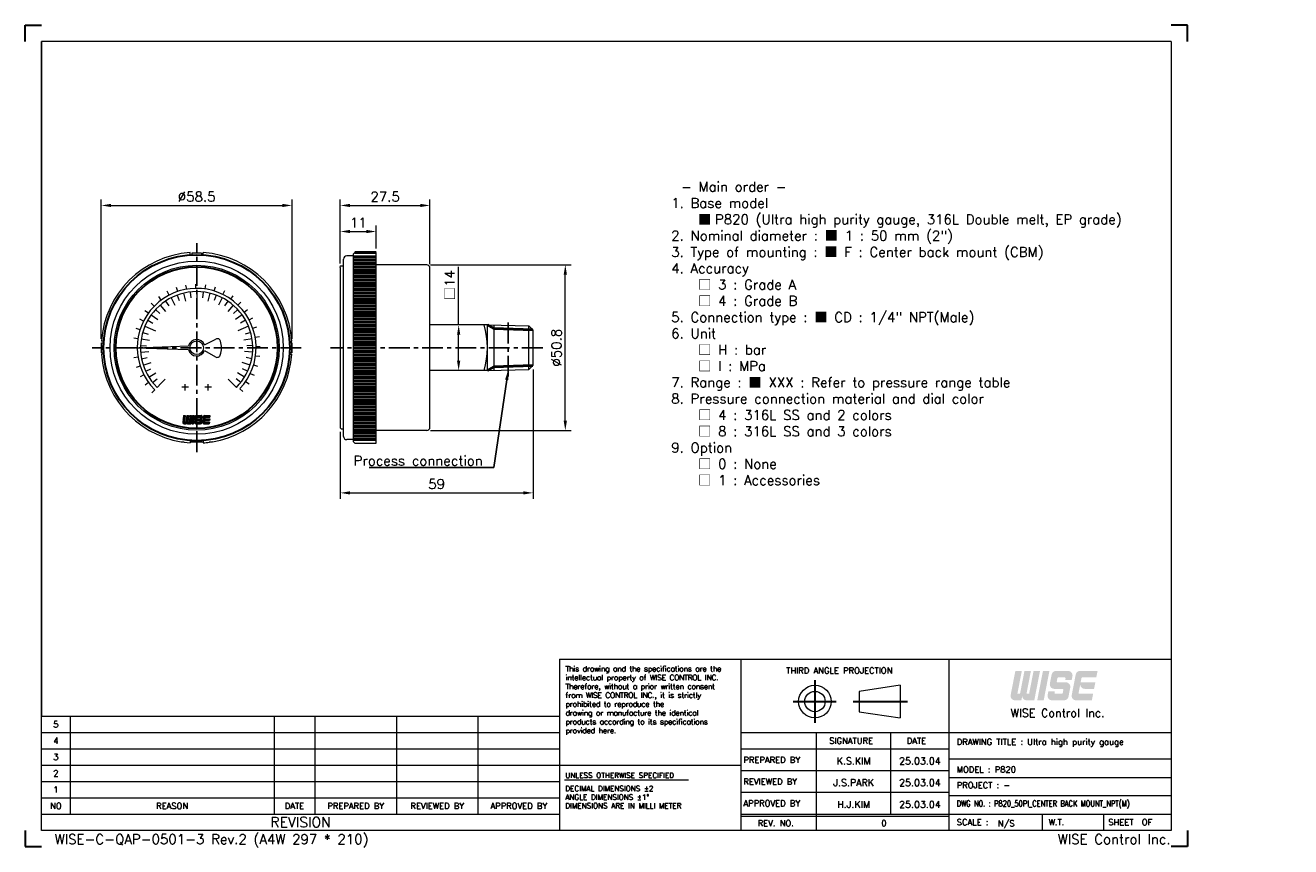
# Model space of a CAD drawing. Extents: x 426 to 814, y -13 to 239.
import ezdxf
from ezdxf import colors
from ezdxf.entities.mleader import LeaderData, LeaderLine
from ezdxf.enums import TextEntityAlignment as Align
from ezdxf.math import Vec2, Vec3

# ---------------------------------------------------------------- set-up
doc = ezdxf.new("R2010")
doc.units = 0
doc.header["$LTSCALE"] = 17
doc.header["$MEASUREMENT"] = 0
doc.header["$PDMODE"] = 1
doc.linetypes.add('CENTER', pattern=[2, 1.25, -0.25, 0.25, -0.25])
doc.linetypes.add('DASHEDX2', pattern=[1.5, 1, -0.5])
doc.layers.get('0').update_dxf_attribs({"linetype": 'DASHEDX2', "lineweight": 18})
doc.layers.get('DEFPOINTS').update_dxf_attribs({"linetype": 'CONTINUOUS', "lineweight": 18})
for name, color, linetype, lineweight in [('4', 4, 'CONTINUOUS', 30), ('DIM', 7, 'CONTINUOUS', 18), ('SS100', 7, 'CONTINUOUS', 18)]:
    doc.layers.add(name, color=color, linetype=linetype, lineweight=lineweight)
doc.styles.add('ROMANC', font='romans.shx', dxfattribs={"bigfont": 'whgtxt.shx'})
doc.styles.add('ROMANS', font='ROMANS.shx', dxfattribs={"bigfont": 'whgtxt.shx'})
doc.dimstyles.new('1.2', dxfattribs={"dimscale": 1.2, "dimtxt": 2.5, "dimasz": 2.5, "dimexe": 1.5, "dimexo": 1, "dimgap": 1, "dimtad": 1, "dimdsep": 46, "dimtxsty": 'ROMANS', "dimcen": 2.5, "dimclrd": 7, "dimclre": 7, "dimclrt": 3, "dimadec": 1, "dimazin": 2, "dimtfac": 1, "dimtmove": 0, "dimatfit": 3, "dimfxl": 1, "dimlwd": 18, "dimlwe": 18, "dimarcsym": 0})

# ---------------------------------------------------------------- blocks, each defined once
blk = doc.blocks.new('*D6')
at = {"layer": '4', "color": 7, "lineweight": 18, "transparency": 16777216}
for p, q in [((522.68, 166.17), (522.68, 177.8)), ((525.68, 176), (530.68, 176)), ((533.68, 170.74), (533.68, 177.8))]:
    blk.add_line(p, q, dxfattribs=at)
at = {"layer": '4', "color": 7, "lineweight": -3, "transparency": 16777216}
for points in [[(525.68, 176.5), (525.68, 175.5), (522.68, 176)], [(530.68, 176.5), (530.68, 175.5), (533.68, 176)]]:
    blk.add_solid(points, dxfattribs=at)
at = {"layer": 'DEFPOINTS', "color": 0, "lineweight": -3, "transparency": 16777216}
for p in [(533.68, 176), (533.68, 169.54), (522.68, 164.97)]:
    blk.add_point(p, dxfattribs=at)
at = {"layer": '4', "color": 3, "lineweight": -3, "transparency": 16777216, "insert": (528.18, 178.7), "char_height": 3, "attachment_point": 5, "style": 'ROMANS'}
blk.add_mtext('11', dxfattribs=at)
blk = doc.blocks.new('*D7')
at = {"layer": '4', "color": 7, "lineweight": 18, "transparency": 16777216}
for p, q in [((522.68, 166.17), (522.68, 185.8)), ((525.68, 184), (547.18, 184)), ((550.18, 165.95), (550.18, 185.8))]:
    blk.add_line(p, q, dxfattribs=at)
at = {"layer": '4', "color": 7, "lineweight": -3, "transparency": 16777216}
for points in [[(525.68, 184.5), (525.68, 183.5), (522.68, 184)], [(547.18, 184.5), (547.18, 183.5), (550.18, 184)]]:
    blk.add_solid(points, dxfattribs=at)
at = {"layer": 'DEFPOINTS', "color": 0, "lineweight": -3, "transparency": 16777216}
for p in [(550.18, 184), (522.68, 164.97), (550.18, 164.75)]:
    blk.add_point(p, dxfattribs=at)
at = {"layer": '4', "color": 3, "lineweight": -3, "transparency": 16777216, "insert": (536.43, 186.7), "char_height": 3, "attachment_point": 5, "style": 'ROMANS'}
blk.add_mtext('27.5', dxfattribs=at)
blk = doc.blocks.new('*D8')
at = {"layer": '4', "color": 7, "lineweight": 18, "transparency": 16777216}
for p, q in [((449.39, 143.06), (449.39, 185.8)), ((452.39, 184), (504.89, 184)), ((507.89, 143.06), (507.89, 185.8))]:
    blk.add_line(p, q, dxfattribs=at)
at = {"layer": '4', "color": 7, "lineweight": -3, "transparency": 16777216}
for points in [[(452.39, 184.5), (452.39, 183.5), (449.39, 184)], [(504.89, 184.5), (504.89, 183.5), (507.89, 184)]]:
    blk.add_solid(points, dxfattribs=at)
at = {"layer": 'DEFPOINTS', "color": 0, "lineweight": -3, "transparency": 16777216}
for p in [(507.89, 184), (449.39, 141.86), (507.89, 141.86)]:
    blk.add_point(p, dxfattribs=at)
at = {"layer": '4', "color": 3, "lineweight": -3, "transparency": 16777216, "insert": (478.64, 186.7), "char_height": 3, "attachment_point": 5, "style": 'ROMANS'}
blk.add_mtext('%%C58.5', dxfattribs=at)
blk = doc.blocks.new('*D9')
at = {"layer": '4', "color": 7, "lineweight": 18, "transparency": 16777216}
for p, q in [((581.78, 133.67), (581.78, 94.01)), ((522.68, 114.52), (522.68, 94.01)), ((525.68, 95.81), (578.78, 95.81))]:
    blk.add_line(p, q, dxfattribs=at)
at = {"layer": '4', "color": 7, "lineweight": -3, "transparency": 16777216}
for points in [[(525.68, 96.31), (525.68, 95.31), (522.68, 95.81)], [(578.78, 96.31), (578.78, 95.31), (581.78, 95.81)]]:
    blk.add_solid(points, dxfattribs=at)
at = {"layer": 'DEFPOINTS', "color": 0, "lineweight": -3, "transparency": 16777216}
for p in [(581.78, 134.87), (522.68, 115.72), (581.78, 95.81)]:
    blk.add_point(p, dxfattribs=at)
at = {"layer": '4', "color": 3, "lineweight": -3, "transparency": 16777216, "insert": (552.23, 98.51), "char_height": 3, "attachment_point": 5, "style": 'ROMANS'}
blk.add_mtext('{\\Fromans,ghs|c129;59}', dxfattribs=at)
blk = doc.blocks.new('*D10')
at = {"layer": '4', "color": 7, "lineweight": 18, "transparency": 16777216}
for p, q in [((558.98, 147.35), (558.98, 165.16)), ((557.78, 147.35), (557.18, 147.35)), ((558.98, 136.35), (558.98, 144.35)), ((561.73, 133.35), (557.18, 133.35))]:
    blk.add_line(p, q, dxfattribs=at)
at = {"layer": '4', "color": 7, "lineweight": -3, "transparency": 16777216}
for points in [[(558.48, 144.35), (559.48, 144.35), (558.98, 147.35)], [(558.48, 136.35), (559.48, 136.35), (558.98, 133.35)]]:
    blk.add_solid(points, dxfattribs=at)
at = {"layer": 'DEFPOINTS', "color": 0, "lineweight": -3, "transparency": 16777216}
for p in [(558.98, 147.35), (558.98, 147.35), (562.93, 133.35)]:
    blk.add_point(p, dxfattribs=at)
at = {"layer": '4', "color": 3, "lineweight": -3, "transparency": 16777216, "insert": (556.28, 159.55), "char_height": 3, "attachment_point": 5, "rotation": 90, "style": 'ROMANS'}
blk.add_mtext('{\\fGulim|b0|i0|c129|p50;□\\Fromans,ghs|c129;14}', dxfattribs=at)
blk = doc.blocks.new('11')
at = {"color": 0}
for p, q in [((98.23, 252.35), (97.82, 253.57)), ((100.95, 253.03), (100.74, 254.3)), ((103.75, 253.29), (103.74, 254.57)), ((106.55, 253.1), (106.74, 254.38)), ((109.3, 252.49), (109.68, 253.71)), ((93.26, 249.75), (92.5, 250.79)), ((95.64, 251.25), (95.05, 252.39)), ((111.91, 251.45), (112.47, 252.6)), ((114.32, 250.02), (115.06, 251.07)), ((89.33, 245.76), (88.29, 246.51)), ((91.14, 247.91), (90.23, 248.81)), ((116.49, 248.23), (117.38, 249.15)), ((118.35, 246.12), (119.38, 246.9)), ((87.88, 243.35), (86.73, 243.93)), ((119.86, 243.75), (121, 244.36)), ((120.99, 241.18), (122.2, 241.6)), ((86.18, 238.02), (84.91, 238.21)), ((86.82, 240.75), (85.6, 241.14)), ((121.69, 238.46), (122.96, 238.69)), ((85.98, 235.21), (84.69, 235.21)), ((121.97, 235.66), (123.26, 235.69)), ((86.21, 232.41), (84.94, 232.21)), ((121.22, 230.11), (122.45, 229.74)), ((121.81, 232.86), (123.08, 232.69)), ((86.87, 229.68), (85.65, 229.28)), ((87.95, 227.09), (86.81, 226.51)), ((120.2, 227.49), (121.36, 226.94)), ((89.42, 224.7), (88.38, 223.94)), ((91.25, 222.56), (90.34, 221.65)), ((117.02, 222.88), (117.95, 222)), ((118.79, 225.06), (119.85, 224.33))]:
    blk.add_line(p, q, dxfattribs=at)
blk.add_arc((103.98, 235.29), 18, 316.4299, 225, dxfattribs=at)
blk = doc.blocks.new('*D11')
at = {"layer": '4', "color": 7, "lineweight": 18, "transparency": 16777216}
for p, q in [((550.38, 165.75), (593.48, 165.75)), ((591.68, 117.95), (591.68, 162.75)), ((550.38, 114.95), (593.48, 114.95))]:
    blk.add_line(p, q, dxfattribs=at)
at = {"layer": '4', "color": 7, "lineweight": -3, "transparency": 16777216}
for points in [[(591.18, 162.75), (592.18, 162.75), (591.68, 165.75)], [(591.18, 117.95), (592.18, 117.95), (591.68, 114.95)]]:
    blk.add_solid(points, dxfattribs=at)
at = {"layer": 'DEFPOINTS', "color": 0, "lineweight": -3, "transparency": 16777216}
for p in [(549.18, 165.75), (591.68, 165.75), (549.18, 114.95)]:
    blk.add_point(p, dxfattribs=at)
at = {"layer": '4', "color": 3, "lineweight": -3, "transparency": 16777216, "insert": (588.98, 140.35), "char_height": 3, "attachment_point": 5, "rotation": 90, "style": 'ROMANS'}
blk.add_mtext('%%C{\\Fromans,ghs|c129;50.8}', dxfattribs=at)

msp = doc.modelspace()

# ---------------------------------------------------------------- hatches: boundary and pattern name
at = {"layer": '4', "linetype": 'CENTER'}
for points in [[(731.802, 33.528, 0.4142136), (733.153, 32.178), (735.501, 32.178), (737.251, 41.182), (735.271, 41.182), (733.923, 34.249), (733.113, 34.249), (734.46, 41.182), (732.479, 41.182), (731.132, 34.249), (730.321, 34.249), (731.669, 41.182), (729.688, 41.182), (728.251, 33.786, 0.4716306), (729.576, 32.178), (731.54, 32.178)], [(740.133, 41.182), (738.152, 41.182), (736.402, 32.178), (738.382, 32.178)], [(745.978, 33.271), (746.521, 36.062, 0.4716306), (745.195, 37.67), (742.659, 37.67, -0.4716306), (742.394, 37.992), (742.586, 38.982, -0.3590367), (742.851, 39.201), (744.822, 39.201, -0.4716306), (745.087, 38.879), (744.992, 38.39), (746.973, 38.39), (747.203, 39.573, 0.4716306), (745.877, 41.182), (742.146, 41.182, 0.3590367), (740.821, 40.089), (740.278, 37.298, 0.4716306), (741.604, 35.689), (744.14, 35.689, -0.4716306), (744.405, 35.368), (744.212, 34.377, -0.3590367), (743.947, 34.159), (741.976, 34.159, -0.4716306), (741.711, 34.48), (741.806, 34.969), (739.825, 34.969), (739.595, 33.786, 0.4716306), (740.921, 32.178), (744.652, 32.178, 0.3590367)], [(753.534, 34.159), (749.359, 34.159, -0.4716306), (749.094, 34.48), (749.329, 35.689), (749.592, 37.04, 0.4142136), (750.942, 35.689), (753.831, 35.689), (754.216, 37.67), (749.714, 37.67), (749.969, 38.982, -0.3590367), (750.235, 39.201), (754.514, 39.201), (754.899, 41.182), (749.529, 41.182, 0.3590367), (748.204, 40.089), (746.979, 33.786, 0.4716306), (748.304, 32.178), (753.149, 32.178)]]:
    msp.add_hatch(color=1, dxfattribs=at).paths.add_polyline_path(points)

# ---------------------------------------------------------------- linework, layer by layer
at = {"color": 4, "linetype": 'Continuous'}
for p, q in [((777.491, 234.267), (431.095, 234.267)), ((777.491, 234.267), (777.491, -7.729)), ((589.912, 44.794), (645.56, 44.794)), ((589.912, 44.794), (589.912, -7.729)), ((645.56, 44.794), (777.491, 44.794)), ((694.319, 36.799), (681.814, 34.923)), ((681.814, 34.923), (681.814, 28.671)), ((694.319, 36.799), (694.319, 26.795)), ((431.095, -7.729), (431.095, 27.286)), ((431.095, 27.286), (589.912, 27.286)), ((681.814, 28.671), (694.319, 26.795)), ((777.491, -7.729), (431.095, -7.729))]:
    msp.add_line(p, q, dxfattribs=at)
at = {"color": 4, "linetype": 'ByBlock'}
for p, q in [((567.775, 147.345), (550.175, 147.345)), ((567.775, 133.345), (550.175, 133.345)), ((474.827, 111.345), (473.878, 111.345)), ((477.125, 111.345), (476.619, 111.345)), ((480.667, 111.345), (480.161, 111.345)), ((483.408, 111.345), (482.459, 111.345))]:
    msp.add_line(p, q, dxfattribs=at)
at = {"color": 3, "linetype": 'Continuous'}
for p, q in [((645.56, -7.729), (645.56, 44.794)), ((709.337, 44.794), (709.337, -7.729)), ((645.56, 22.284), (777.491, 22.284)), ((668.695, -7.729), (668.695, 22.284)), ((691.517, -2.726), (691.517, 22.284)), ((645.56, 17.282), (709.337, 17.282)), ((589.912, 12.28), (645.56, 12.28)), ((591.46, 7.77), (629.422, 7.77)), ((645.56, 10.612), (709.337, 10.612)), ((645.56, 3.943), (709.337, 3.943)), ((645.56, -3.352), (709.337, -3.352)), ((737.864, -2.726), (737.864, -7.729)), ((756.749, -2.726), (756.749, -7.729))]:
    msp.add_line(p, q, dxfattribs=at)
at = {"color": 7, "linetype": 'Continuous'}
for p, q in [((439.849, 27.286), (439.849, -2.726)), ((502.375, 27.286), (502.375, -2.726)), ((514.88, 27.286), (514.88, -2.726)), ((539.891, 27.286), (539.891, -2.726)), ((564.901, 27.286), (564.901, -2.726)), ((431.095, 22.284), (589.912, 22.284)), ((431.095, 17.282), (589.912, 17.282)), ((431.095, 12.28), (589.912, 12.28)), ((777.491, 14.156), (709.337, 14.156)), ((709.337, 8.528), (777.491, 8.528)), ((431.095, 7.278), (589.912, 7.278)), ((431.095, 2.276), (589.912, 2.276)), ((777.491, 2.901), (709.337, 2.901)), ((431.095, -2.726), (589.912, -2.726)), ((645.56, -2.726), (777.491, -2.726))]:
    msp.add_line(p, q, dxfattribs=at)
at = {"color": 4, "linetype": 'Continuous'}
for radius in [5.002, 3.126]:
    msp.add_circle((668.235, 31.797), radius, dxfattribs=at)
at = {"layer": '4', "color": 1}
for p, q in [((426.093, 239.269), (431.095, 239.269)), ((426.093, 234.267), (426.093, 239.269)), ((782.493, 239.269), (777.491, 239.269)), ((782.493, 234.267), (782.493, 239.269)), ((426.093, -7.729), (426.093, -12.731)), ((782.493, -7.729), (782.493, -12.731)), ((426.093, -12.731), (431.095, -12.731)), ((782.493, -12.731), (777.491, -12.731))]:
    msp.add_line(p, q, dxfattribs=at)
at = {"layer": '4', "lineweight": -3}
for p, q in [((431.095, 27.286), (431.095, 234.267)), ((449.463, 141.863), (449.463, 138.828)), ((507.823, 141.863), (507.823, 138.828))]:
    msp.add_line(p, q, dxfattribs=at)
at = {"layer": '4', "color": 1, "linetype": 'CENTER'}
for p, q in [((668.235, 38.34), (668.235, 25.246)), ((661.585, 31.797), (674.779, 31.797)), ((679.917, 31.797), (696.624, 31.797))]:
    msp.add_line(p, q, dxfattribs=at)
at = {"layer": '4', "color": 7}
for radius in [28.542, 24.797]:
    msp.add_circle((478.643, 140.345), radius, dxfattribs=at)
at = {"layer": 'DIM', "color": 4}
for p, q in [((523.675, 113.145), (523.675, 167.545)), ((523.675, 165.345), (523.675, 167.545)), ((526.675, 168.55), (524.675, 168.55)), ((527.175, 169.595), (526.675, 169.095)), ((526.675, 169.095), (526.675, 111.595)), ((533.675, 169.595), (527.175, 169.595)), ((533.675, 111.095), (533.675, 169.595)), ((522.925, 165.47), (522.675, 165.22)), ((522.675, 164.97), (522.675, 165.22)), ((522.675, 164.97), (522.675, 115.72)), ((522.925, 165.47), (523.675, 165.47)), ((549.175, 165.745), (533.675, 165.745)), ((550.175, 115.945), (550.175, 164.745)), ((567.775, 147.345), (580.535, 147.062)), ((567.775, 133.345), (567.775, 147.345)), ((569.775, 147.301), (569.775, 133.39)), ((580.535, 133.629), (580.535, 147.062)), ((581.775, 145.822), (580.535, 147.062)), ((581.775, 145.822), (581.775, 134.869)), ((567.775, 133.345), (580.535, 133.629)), ((581.775, 134.869), (580.535, 133.629)), ((522.925, 115.47), (522.675, 115.72)), ((522.925, 115.47), (523.675, 115.47)), ((549.175, 114.945), (533.675, 114.945)), ((526.675, 112.145), (524.675, 112.145)), ((527.175, 111.095), (526.675, 111.595)), ((527.175, 111.095), (533.675, 111.095))]:
    msp.add_line(p, q, dxfattribs=at)
for centre, radius, start, end in [((524.675, 167.545), 1, 90, 180), ((549.175, 164.745), 1, 0, 90), ((542.775, 140.345), 25, 343.7398, 16.2602), ((524.675, 113.145), 1, 180, 270), ((549.175, 115.945), 1, 269.98678, 0.01322)]:
    msp.add_arc(centre, radius, start, end, dxfattribs=at)
at = {"layer": 'SS100', "color": 1, "linetype": 'CENTER', "lineweight": -2, "ltscale": 0.3}
for p, q in [((478.643, 108.338), (478.643, 172.389)), ((574.155, 131.487), (574.155, 149.203)), ((510.687, 140.345), (446.6, 140.345)), ((584.775, 140.345), (519.675, 140.345))]:
    msp.add_line(p, q, dxfattribs=at)
at = {"layer": 'SS100', "color": 4, "linetype": 'Continuous'}
for p, q in [((476.619, 168.847), (476.619, 169.525)), ((480.161, 169.353), (477.125, 169.353)), ((477.125, 169.353), (477.125, 168.847)), ((480.161, 169.353), (480.161, 168.847)), ((480.667, 168.847), (480.667, 169.525)), ((450.142, 142.369), (449.463, 142.369)), ((449.463, 141.863), (450.142, 141.863)), ((459.919, 140.345), (476.177, 140.913)), ((459.919, 140.345), (476.177, 139.778)), ((481.016, 141.224), (484.521, 143.011)), ((507.144, 142.369), (507.823, 142.369)), ((507.823, 141.863), (507.144, 141.863)), ((449.463, 138.828), (450.142, 138.828)), ((450.142, 138.322), (449.463, 138.322)), ((481.016, 139.467), (484.428, 137.525)), ((507.823, 138.828), (507.144, 138.828)), ((507.144, 138.322), (507.823, 138.322)), ((476.113, 128.2), (474.089, 128.2)), ((475.101, 127.188), (475.101, 129.212)), ((483.198, 128.2), (481.173, 128.2)), ((482.185, 127.188), (482.185, 129.212)), ((476.619, 111.844), (476.619, 111.166)), ((477.125, 111.338), (477.125, 111.844)), ((480.161, 111.338), (477.125, 111.338)), ((480.161, 111.338), (480.161, 111.844)), ((480.667, 111.844), (480.667, 111.166)), ((483.466, 111.496), (482.534, 111.355))]:
    msp.add_line(p, q, dxfattribs=at)
at = {"layer": 'SS100', "linetype": 'Continuous', "lineweight": 50}
for p, q in [((526.675, 168.186), (533.675, 168.186)), ((526.675, 167.186), (533.675, 167.186)), ((527.115, 169.536), (533.675, 169.536)), ((526.675, 166.186), (533.675, 166.186)), ((526.675, 165.186), (533.675, 165.186)), ((526.675, 164.186), (533.675, 164.186)), ((526.675, 163.186), (533.675, 163.186)), ((526.675, 162.186), (533.675, 162.186)), ((526.675, 161.186), (533.675, 161.186)), ((526.675, 160.186), (533.675, 160.186)), ((526.675, 159.186), (533.675, 159.186)), ((526.675, 158.186), (533.675, 158.186)), ((526.675, 157.186), (533.675, 157.186)), ((526.675, 156.186), (533.675, 156.186)), ((526.675, 155.186), (533.675, 155.186)), ((526.675, 154.186), (533.675, 154.186)), ((526.675, 153.186), (533.675, 153.186)), ((526.675, 152.186), (533.675, 152.186)), ((526.675, 151.186), (533.675, 151.186)), ((526.675, 150.186), (533.675, 150.186)), ((526.675, 149.186), (533.675, 149.186)), ((526.675, 148.186), (533.675, 148.186)), ((526.675, 147.186), (533.675, 147.186)), ((526.675, 146.186), (533.675, 146.186)), ((526.675, 145.186), (533.675, 145.186)), ((526.675, 144.186), (533.675, 144.186)), ((569.775, 146.197), (567.775, 147.345)), ((569.775, 146.197), (581.775, 145.822)), ((526.675, 143.186), (533.675, 143.186)), ((526.675, 142.186), (533.675, 142.186)), ((526.675, 141.186), (533.675, 141.186)), ((526.675, 140.186), (533.675, 140.186)), ((526.675, 139.186), (533.675, 139.186)), ((526.675, 138.186), (533.675, 138.186)), ((526.675, 137.186), (533.675, 137.186)), ((526.675, 136.186), (533.675, 136.186)), ((526.675, 135.186), (533.675, 135.186)), ((526.675, 134.186), (533.675, 134.186)), ((526.675, 133.186), (533.675, 133.186)), ((526.675, 132.186), (533.675, 132.186)), ((569.775, 134.494), (567.775, 133.345)), ((569.775, 134.494), (581.775, 134.869)), ((526.675, 131.186), (533.675, 131.186)), ((526.675, 130.186), (533.675, 130.186)), ((526.675, 129.186), (533.675, 129.186)), ((526.675, 128.186), (533.675, 128.186)), ((526.675, 127.186), (533.675, 127.186)), ((526.675, 126.186), (533.675, 126.186)), ((526.675, 125.186), (533.675, 125.186)), ((526.675, 124.186), (533.675, 124.186)), ((526.675, 123.186), (533.675, 123.186)), ((526.675, 122.186), (533.675, 122.186)), ((526.675, 121.186), (533.675, 121.186)), ((526.675, 120.186), (533.675, 120.186)), ((526.675, 119.186), (533.675, 119.186)), ((526.675, 118.186), (533.675, 118.186)), ((526.675, 117.186), (533.675, 117.186)), ((526.675, 116.186), (533.675, 116.186)), ((526.675, 115.186), (533.675, 115.186)), ((526.675, 114.186), (533.675, 114.186)), ((526.675, 113.186), (533.675, 113.186)), ((526.675, 112.186), (533.675, 112.186))]:
    msp.add_line(p, q, dxfattribs=at)
at = {"layer": 'SS100', "color": 7, "linetype": 'Continuous'}
for p, q in [((470.832, 155.676), (471.98, 153.421)), ((472.688, 156.488), (473.301, 154.826)), ((474.626, 157.076), (475.217, 154.616)), ((476.621, 157.432), (476.829, 155.673)), ((478.643, 157.551), (478.643, 155.78)), ((478.643, 155.78), (478.643, 154.009)), ((480.665, 157.432), (480.457, 155.673)), ((482.66, 157.076), (482.069, 154.616)), ((484.598, 156.488), (483.985, 154.826)), ((486.454, 155.676), (485.306, 153.421)), ((466.008, 152.025), (467.309, 150.823)), ((467.469, 153.429), (469.112, 151.505)), ((469.084, 154.652), (470.068, 153.179)), ((488.202, 154.652), (487.218, 153.179)), ((489.817, 153.429), (488.174, 151.505)), ((491.278, 152.025), (489.977, 150.823)), ((463.631, 148.753), (465.176, 147.887)), ((464.723, 150.459), (466.77, 148.972)), ((492.563, 150.459), (490.516, 148.972)), ((493.655, 148.753), (492.11, 147.887)), ((462.083, 145.016), (463.788, 144.535)), ((462.747, 146.93), (464.383, 146.252)), ((464.383, 146.252), (466.02, 145.574)), ((492.903, 146.252), (491.267, 145.574)), ((494.539, 146.93), (492.903, 146.252)), ((495.203, 145.016), (493.498, 144.535)), ((461.45, 141.021), (463.22, 140.951)), ((461.649, 143.037), (464.148, 142.641)), ((495.637, 143.037), (493.138, 142.641)), ((495.836, 141.021), (494.066, 140.951)), ((461.49, 138.995), (464.013, 139.194)), ((461.768, 136.989), (463.505, 137.334)), ((462.279, 135.029), (464.686, 135.81)), ((495.007, 135.029), (492.6, 135.81)), ((495.796, 138.995), (493.273, 139.194)), ((495.518, 136.989), (493.781, 137.334)), ((463.018, 133.142), (464.626, 133.884)), ((463.973, 131.355), (466.13, 132.677)), ((493.314, 131.355), (491.156, 132.677)), ((494.268, 133.142), (492.66, 133.884)), ((465.131, 129.693), (466.522, 130.79)), ((466.477, 128.179), (467.729, 129.431)), ((467.729, 129.431), (468.982, 130.684)), ((489.557, 129.431), (488.305, 130.684)), ((490.809, 128.179), (489.557, 129.431)), ((492.155, 129.693), (490.764, 130.79))]:
    msp.add_line(p, q, dxfattribs=at)
at = {"layer": 'SS100', "color": 10, "linetype": 'Continuous'}
for p, q in [((474.426, 117.375), (474.977, 117.926)), ((474.615, 119.537), (474.427, 117.395)), ((474.439, 117.531), (474.99, 118.082)), ((474.446, 117.252), (474.963, 117.769)), ((474.453, 117.688), (475.004, 118.239)), ((474.467, 117.845), (475.018, 118.396)), ((474.48, 118.002), (475.032, 118.553)), ((474.494, 118.159), (475.045, 118.71)), ((474.497, 117.16), (474.95, 117.613)), ((474.508, 118.316), (475.059, 118.867)), ((474.522, 118.472), (475.073, 119.024)), ((474.535, 118.629), (475.086, 119.18)), ((474.549, 118.786), (475.1, 119.337)), ((474.563, 118.943), (475.114, 119.494)), ((474.571, 117.091), (475.016, 117.535)), ((474.577, 119.1), (475.014, 119.537)), ((474.59, 119.257), (474.871, 119.537)), ((474.604, 119.414), (474.728, 119.537)), ((474.615, 119.537), (475.118, 119.537)), ((474.669, 117.045), (475.157, 117.533)), ((474.76, 117.032), (475.389, 117.032)), ((474.799, 117.032), (475.3, 117.533)), ((474.942, 117.032), (475.963, 118.053)), ((475.118, 119.537), (474.95, 117.624)), ((475.033, 117.533), (475.338, 117.533)), ((475.085, 117.032), (475.949, 117.896)), ((475.229, 117.032), (475.936, 117.74)), ((475.372, 117.032), (475.93, 117.59)), ((475.389, 117.032), (475.636, 117.259)), ((475.59, 119.537), (475.421, 117.61)), ((475.426, 117.659), (475.977, 118.21)), ((475.44, 117.816), (475.991, 118.367)), ((475.453, 117.973), (476.004, 118.524)), ((475.467, 118.13), (476.018, 118.681)), ((475.481, 118.286), (476.032, 118.838)), ((475.494, 118.443), (476.046, 118.994)), ((475.508, 118.6), (476.059, 119.151)), ((475.522, 118.757), (476.073, 119.308)), ((475.536, 118.914), (476.087, 119.465)), ((475.549, 119.071), (476.016, 119.537)), ((475.563, 119.228), (475.873, 119.537)), ((475.577, 119.384), (475.73, 119.537)), ((475.59, 119.537), (476.093, 119.537)), ((475.636, 117.259), (475.844, 117.032)), ((475.686, 117.204), (476.016, 117.533)), ((475.755, 117.129), (476.159, 117.533)), ((475.823, 117.054), (476.302, 117.533)), ((475.844, 117.032), (476.848, 117.032)), ((476.093, 119.537), (475.926, 117.624)), ((475.944, 117.032), (476.935, 118.023)), ((476.009, 117.533), (476.313, 117.533)), ((476.087, 117.032), (476.921, 117.866)), ((476.23, 117.032), (476.908, 117.71)), ((476.374, 117.032), (476.894, 117.553)), ((476.565, 119.537), (476.396, 117.61)), ((476.398, 117.629), (476.949, 118.18)), ((476.411, 117.786), (476.963, 118.337)), ((476.425, 117.943), (476.976, 118.494)), ((476.439, 118.1), (476.99, 118.651)), ((476.453, 118.256), (477.004, 118.808)), ((476.466, 118.413), (477.017, 118.964)), ((476.48, 118.57), (477.031, 119.121)), ((476.494, 118.727), (477.045, 119.278)), ((476.508, 118.884), (477.059, 119.435)), ((476.517, 117.032), (476.88, 117.396)), ((476.521, 119.041), (477.018, 119.537)), ((476.535, 119.198), (476.875, 119.537)), ((476.549, 119.354), (476.732, 119.537)), ((476.562, 119.511), (476.588, 119.537)), ((476.565, 119.537), (477.068, 119.537)), ((476.66, 117.032), (476.867, 117.239)), ((476.803, 117.032), (476.853, 117.082)), ((477.068, 119.537), (476.848, 117.032)), ((477.402, 119.537), (477.182, 117.032)), ((477.182, 117.032), (477.685, 117.032)), ((477.191, 117.134), (477.743, 117.686)), ((477.205, 117.291), (477.756, 117.842)), ((477.219, 117.448), (477.77, 117.999)), ((477.232, 117.032), (477.729, 117.529)), ((477.233, 117.605), (477.784, 118.156)), ((477.246, 117.762), (477.797, 118.313)), ((477.26, 117.919), (477.811, 118.47)), ((477.274, 118.076), (477.825, 118.627)), ((477.287, 118.232), (477.839, 118.784)), ((477.301, 118.389), (477.852, 118.94)), ((477.315, 118.546), (477.866, 119.097)), ((477.329, 118.703), (477.88, 119.254)), ((477.342, 118.86), (477.893, 119.411)), ((477.356, 119.017), (477.877, 119.537)), ((477.37, 119.174), (477.734, 119.537)), ((477.376, 117.032), (477.715, 117.372)), ((477.384, 119.33), (477.59, 119.537)), ((477.397, 119.487), (477.447, 119.537)), ((477.402, 119.537), (477.905, 119.537)), ((477.402, 119.537), (477.905, 119.537)), ((477.519, 117.032), (477.701, 117.215)), ((477.662, 117.032), (477.688, 117.058)), ((477.905, 119.537), (477.685, 117.032)), ((478.088, 117.817), (478.051, 117.395)), ((478.054, 117.424), (478.446, 117.817)), ((478.059, 117.287), (478.589, 117.817)), ((478.067, 117.581), (478.303, 117.817)), ((478.081, 117.738), (478.16, 117.817)), ((478.088, 117.817), (478.595, 117.817)), ((478.102, 117.187), (478.577, 117.662)), ((478.138, 118.367), (478.687, 118.916)), ((478.212, 119.232), (478.139, 118.397)), ((478.15, 118.522), (479.165, 119.537)), ((478.16, 118.247), (478.673, 118.76)), ((478.163, 118.679), (479.022, 119.537)), ((478.169, 117.11), (478.608, 117.549)), ((478.177, 118.836), (478.879, 119.537)), ((478.191, 118.993), (478.735, 119.537)), ((478.205, 119.15), (478.592, 119.537)), ((478.213, 118.156), (478.662, 118.606)), ((478.231, 119.32), (478.428, 119.516)), ((478.259, 117.057), (478.735, 117.533)), ((478.289, 118.089), (478.736, 118.536)), ((478.378, 117.032), (478.878, 117.533)), ((478.384, 117.032), (479.854, 117.032)), ((478.388, 118.045), (478.879, 118.535)), ((478.472, 118.034), (479.654, 118.034)), ((478.521, 118.034), (479.022, 118.535)), ((478.521, 117.032), (479.022, 117.533)), ((478.545, 119.537), (480.015, 119.537)), ((478.591, 117.817), (478.574, 117.624)), ((478.657, 117.533), (479.625, 117.533)), ((478.691, 118.96), (478.662, 118.626)), ((478.664, 118.034), (479.165, 118.535)), ((478.664, 117.032), (479.165, 117.533)), ((478.745, 118.535), (479.927, 118.535)), ((478.774, 119.036), (479.742, 119.036)), ((478.807, 119.036), (479.308, 119.537)), ((478.807, 118.034), (479.308, 118.535)), ((478.807, 117.032), (479.308, 117.533)), ((478.95, 119.036), (479.451, 119.537)), ((478.95, 118.034), (479.451, 118.535)), ((478.95, 117.032), (479.451, 117.533)), ((479.093, 119.036), (479.594, 119.537)), ((479.093, 118.034), (479.594, 118.535)), ((479.093, 117.032), (479.594, 117.533)), ((479.236, 119.036), (479.737, 119.537)), ((479.236, 118.034), (479.737, 118.535)), ((479.236, 117.032), (480.249, 118.045)), ((479.379, 118.034), (479.88, 118.535)), ((479.379, 117.032), (480.235, 117.888)), ((479.38, 119.036), (479.881, 119.537)), ((479.523, 119.036), (480.024, 119.537)), ((479.523, 118.034), (480.013, 118.524)), ((479.523, 117.032), (480.222, 117.731)), ((479.665, 118.034), (480.111, 118.48)), ((479.666, 119.036), (480.142, 119.512)), ((479.666, 117.032), (480.208, 117.575)), ((479.737, 117.944), (479.708, 117.61)), ((479.712, 117.651), (480.261, 118.201)), ((479.725, 117.808), (480.239, 118.321)), ((479.737, 117.962), (480.187, 118.412)), ((479.792, 119.019), (480.231, 119.458)), ((479.825, 118.946), (479.808, 118.753)), ((479.808, 118.753), (480.311, 118.753)), ((479.809, 117.032), (480.194, 117.418)), ((479.812, 118.753), (480.34, 119.281)), ((479.821, 118.906), (480.297, 119.382)), ((479.955, 118.753), (480.345, 119.143)), ((479.974, 117.055), (480.166, 117.247)), ((480.098, 118.753), (480.331, 118.986)), ((480.26, 118.172), (480.187, 117.337)), ((480.241, 118.753), (480.318, 118.829)), ((480.348, 119.174), (480.311, 118.753)), ((480.687, 119.232), (480.526, 117.395)), ((480.528, 117.322), (481.07, 117.864)), ((480.533, 117.47), (481.598, 118.535)), ((480.547, 117.627), (481.455, 118.535)), ((480.56, 117.784), (481.312, 118.535)), ((480.562, 117.213), (481.056, 117.707)), ((480.574, 117.941), (481.179, 118.546)), ((480.588, 118.097), (481.139, 118.649)), ((480.601, 118.254), (481.153, 118.805)), ((480.615, 118.411), (481.166, 118.962)), ((480.623, 117.13), (481.063, 117.571)), ((480.629, 118.568), (481.598, 119.537)), ((480.643, 118.725), (481.455, 119.537)), ((480.656, 118.882), (481.312, 119.537)), ((480.67, 119.039), (481.169, 119.537)), ((480.684, 119.195), (481.026, 119.537)), ((480.705, 117.07), (481.169, 117.533)), ((480.768, 119.423), (480.8, 119.455)), ((480.814, 117.035), (481.312, 117.533)), ((480.859, 117.032), (482.498, 117.032)), ((480.954, 117.032), (481.455, 117.533)), ((481.02, 119.537), (482.718, 119.537)), ((481.078, 117.958), (481.049, 117.624)), ((481.097, 117.032), (481.598, 117.533)), ((481.132, 117.533), (482.542, 117.533)), ((481.166, 118.96), (481.137, 118.626)), ((481.162, 118.034), (482.586, 118.034)), ((481.22, 118.535), (482.63, 118.535)), ((481.24, 119.036), (481.741, 119.537)), ((481.24, 118.034), (481.741, 118.535)), ((481.24, 117.032), (481.741, 117.533)), ((481.249, 119.036), (482.674, 119.036)), ((481.383, 119.036), (481.884, 119.537)), ((481.383, 118.034), (481.884, 118.535)), ((481.383, 117.032), (481.884, 117.533)), ((481.526, 118.034), (482.027, 118.535)), ((481.526, 117.032), (482.027, 117.533)), ((481.527, 119.036), (482.028, 119.537)), ((481.67, 119.036), (482.171, 119.537)), ((481.67, 118.034), (482.171, 118.535)), ((481.67, 117.032), (482.171, 117.533)), ((481.813, 119.036), (482.314, 119.537)), ((481.813, 118.034), (482.314, 118.535)), ((481.813, 117.032), (482.314, 117.533)), ((481.956, 119.036), (482.457, 119.537)), ((481.956, 118.034), (482.457, 118.535)), ((481.956, 117.032), (482.457, 117.533)), ((482.099, 119.036), (482.6, 119.537)), ((482.099, 118.034), (482.6, 118.535)), ((482.099, 117.032), (482.537, 117.47)), ((482.242, 119.036), (482.715, 119.509)), ((482.242, 118.034), (482.619, 118.411)), ((482.242, 117.032), (482.523, 117.313)), ((482.385, 119.036), (482.701, 119.352)), ((482.385, 118.034), (482.605, 118.254)), ((482.385, 117.032), (482.509, 117.156)), ((482.542, 117.533), (482.498, 117.032)), ((482.528, 119.036), (482.688, 119.196)), ((482.528, 118.034), (482.592, 118.098)), ((482.63, 118.535), (482.586, 118.034)), ((482.672, 119.036), (482.674, 119.039)), ((482.718, 119.537), (482.674, 119.036))]:
    msp.add_line(p, q, dxfattribs=at)
at = {"layer": 'SS100', "color": 4, "linetype": 'Continuous'}
for radius in [26.568, 25.303, 25.303, 2.094, 0.155]:
    msp.add_circle((478.643, 140.345), radius, dxfattribs=at)
for centre, radius, start, end in [((478.643, 140.345), 29.25, 93.96722, 176.03278), ((478.643, 140.345), 29.25, 3.96722, 86.03278), ((478.643, 140.345), 2.53, 20.30622, 167.03338), ((478.643, 140.345), 2.53, 192.96662, 339.69378), ((484.981, 142.109), 1.012, 15.55155, 117.01838), ((478.643, 140.345), 7.591, 342.83919, 15.55155), ((478.643, 140.345), 29.25, 183.96722, 266.03278), ((478.643, 140.345), 29.25, 279.4902, 356.03278), ((484.929, 138.404), 1.012, 240.34654, 342.83919), ((478.643, 140.345), 29.25, 273.96722, 277.6446)]:
    msp.add_arc(centre, radius, start, end, dxfattribs=at)
at = {"layer": 'SS100', "color": 7, "linetype": 'Continuous'}
msp.add_arc((478.643, 140.345), 17.206, 315, 225, dxfattribs=at)
at = {"layer": 'SS100', "color": 10, "linetype": 'Continuous'}
for centre, radius, start, end in [((474.76, 117.366), 0.334, 175, 270), ((475.033, 117.617), 0.0835, 175, 270), ((475.338, 117.617), 0.0835, 270, 355), ((476.009, 117.617), 0.0835, 175, 270), ((476.313, 117.617), 0.0835, 270, 355), ((478.384, 117.366), 0.334, 175, 270), ((478.472, 118.368), 0.334, 175, 270), ((478.545, 119.203), 0.334, 90, 175), ((478.657, 117.617), 0.0835, 175, 270), ((478.745, 118.619), 0.0835, 175, 270), ((478.774, 118.953), 0.0835, 90, 175), ((479.625, 117.617), 0.0835, 270, 355), ((479.654, 117.951), 0.0835, 355, 90), ((479.742, 118.953), 0.0835, 355, 90), ((479.854, 117.366), 0.334, 270, 355), ((479.927, 118.201), 0.334, 355, 90), ((480.015, 119.203), 0.334, 355, 90), ((480.859, 117.366), 0.334, 175, 270), ((481.02, 119.203), 0.334, 90, 175), ((481.132, 117.617), 0.0835, 175, 270), ((481.162, 117.951), 0.0835, 90, 175), ((481.22, 118.619), 0.0835, 175, 270), ((481.249, 118.953), 0.0835, 90, 175)]:
    msp.add_arc(centre, radius, start, end, dxfattribs=at)

# ---------------------------------------------------------------- block references
at = {"layer": 'SS100', "color": 4, "linetype": 'Continuous', "xscale": 1.012110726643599, "yscale": 1.012110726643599, "zscale": 1.012110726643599}
msp.add_blockref('11', (373.408, -97.794), dxfattribs=at)

# ---------------------------------------------------------------- texts
at = {"color": 3, "linetype": 'Continuous'}
for s, height, style, p in [('THIRD ANGLE PROJECTION', 1.87579, 'ROMANS', (659.424, 40.364)), ('SIGNATURE', 1.8758, 'ROMANS', (672.613, 18.828)), ('DATE', 1.8758, 'ROMANS', (696.391, 18.832)), ('DRAWING TITLE : Ultra high purity gauge', 1.87579, 'ROMANS', (711.712, 18.484)), ('PREPARED BY', 1.87579, 'ROMANS', (646.295, 12.965)), ('MODEL : P820', 1.87579, 'ROMANS', (711.712, 9.989)), ('UNLESS OTHERWISE SPECIFIED', 1.62568, 'ROMANS', (591.681, 8.338)), ('REVIEWED BY', 1.87579, 'ROMANS', (646.295, 6.296)), ('DECIMAL DIMENSIONS %%P2', 1.62568, 'ROMANS', (591.681, 4.289)), ('PROJECT : -', 1.87579, 'ROMANS', (711.712, 5.192)), ('ANGLE DIMENSIONS %%P1%%D', 1.62568, 'ROMANS', (591.681, 1.657)), ('DIMENSIONS ARE IN MILLI METER', 1.62568, 'ROMANS', (591.681, -0.975)), ('APPROVED BY', 1.87579, 'ROMANS', (646.295, -0.374)), ('REV. NO.', 1.8758, 'ROMANS', (650.681, -6.47)), ('0', 1.876, 'ROMANC', (688.579, -6.47)), ('SCALE :         ', 1.87579, 'ROMANS', (711.712, -6.148)), ('N/S', 1.8758, 'ROMANS', (724.315, -6.529)), ('W.T. ', 1.8758, 'ROMANS', (739.895, -6.148)), ('SHEET  OF', 1.8758, 'ROMANS', (758.182, -6.148)), ('WISE-C-QAP-0501-3 Rev.2 (A4W 297 * 210)', 3.00126, 'ROMANS', (435.098, -11.94))]:
    msp.add_text(s, height=height, dxfattribs=dict(at, style=style)).set_placement(p)
at = {"color": 3, "style": 'ROMANS'}
for s, height, p in [('WISE Control Inc.', 2.50105, (742.653, 28.286)), ('5', 1.876, (435.472, 24.785)), ('4', 1.876, (435.472, 19.783)), ('3', 1.876, (435.472, 14.781)), ('2', 1.876, (435.472, 9.779)), ('1', 1.876, (435.472, 4.777)), ('NO', 1.8758, (435.472, -0.225)), ('REASON', 1.8758, (471.112, -0.225)), ('DATE', 1.8758, (508.628, -0.225)), ('PREPARED BY', 1.87579, (527.386, -0.225)), ('REVIEWED BY', 1.87579, (552.396, -0.225)), ('APPROVED BY', 1.87579, (577.407, -0.225)), ('REVISION', 3.1263, (510.503, -5.228))]:
    msp.add_text(s, height=height, dxfattribs=at).set_placement(p, align=Align.MIDDLE_CENTER)
at = {"color": 3, "linetype": 'Continuous', "style": 'ROMANS'}
for s, p in [('K.S.KIM', (680.106, 12.488)), ('25.03.04', (700.427, 12.488)), ('J.S.PARK', (680.106, 5.819)), ('25.03.04', (700.427, 5.819)), ('H.J.KIM', (680.106, -0.851)), ('25.03.04', (700.427, -0.851))]:
    msp.add_text(s, height=2.1259, dxfattribs=at).set_placement(p, align=Align.CENTER)
at = {"color": 3, "linetype": 'Continuous', "style": 'ROMANS', "width": 0.8}
msp.add_text('DWG NO. : P820_50PI_CENTER BACK MOUNT_NPT(M)', height=1.87579, dxfattribs=at).set_placement((711.712, -0.435))
at = {"color": 3, "linetype": 'Continuous', "style": 'ROMANS'}
msp.add_text('WISE Control Inc.', height=3.00126, dxfattribs=at).set_placement((777.294, -11.94), align=Align.RIGHT)
at = {"color": 4, "insert": (624.161, 191.227), "char_height": 3, "attachment_point": 1, "style": 'ROMANS'}
msp.add_mtext_dynamic_auto_height_columns('\\pi3;{\\C3;- Main order -\\P\\pi0;1. Base model \\P    \\fGulim|b0|i0|c129|p50;■ \\Fromans,whgtxt|c129;P820 (Ultra high purity gauge, 316L Double melt, EP grade)\\P2. Nominal diameter : \\fGulim|b0|i0|c129|p50;■\\Fromans,whgtxt|c129; 1 : 50 mm (2") \\P3. Type of mounting : \\fGulim|b0|i0|c129|p50;■\\Fromans,whgtxt|c129; F : Center back mount (CBM)\\P4. Accuracy\\P    \\fGulim|b0|i0|c129|p50;□\\Fromans,whgtxt|c129; 3 : Grade A\\P    \\fGulim|b0|i0|c129|p50;□\\Fromans,whgtxt|c129; 4 : Grade B \\P5. Connection type : \\fGulim|b0|i0|c129|p50;■\\Fromans,whgtxt|c129; CD : 1/4" NPT(Male)\\P6. Unit\\P    \\fGulim|b0|i0|c129|p50;□\\Fromans,whgtxt|c129; H : bar\\P    \\fGulim|b0|i0|c129|p50;□\\Fromans,whgtxt|c129; I : MPa \\P7. Range : \\fGulim|b0|i0|c129|p50;■\\Fromans,whgtxt|c129; XXX : Refer to pressure range table\\P8. Pressure connection material and dial color\\P    \\fGulim|b0|i0|c129|p50;□\\Fromans,whgtxt|c129; 4 : 316L SS and 2 colors\\P    \\fGulim|b0|i0|c129|p50;□\\Fromans,whgtxt|c129; 8 : 316L SS and 3 colors \\P9. Option\\P    \\fGulim|b0|i0|c129|p50;□\\Fromans,whgtxt|c129; 0 : None\\P    \\fGulim|b0|i0|c129|p50;□\\Fromans,whgtxt|c129; 1 : Accessories }', width=154.05447, gutter_width=0, height=87.704, count=1, dxfattribs=at)
at = {"color": 4, "linetype": 'ByBlock', "insert": (591.705, 42.671), "char_height": 1.625684, "attachment_point": 1, "style": 'ROMANS'}
msp.add_mtext_dynamic_manual_height_columns('{\\W1.1;\\T0.9;\\C3;This drawing and the specifications are the intellectual property of WISE CONTROL INC. Therefore, without a prior written consent from WISE CONTROL INC., it is strictly prohibited to reproduce the \\Pdrawing or manufacture the identical products according to its specifications provided here. }', width=54.01239, gutter_width=189.249, heights=[0], dxfattribs=at)

# ---------------------------------------------------------------- dimensions: what is measured, and where the dimension line sits
at = {"layer": '4', "lineweight": -3}
for base, p1, p2, text, picture, middle in [((507.893, 183.997), (449.393, 141.863), (507.893, 141.863), '%%C<>', '*D8', (478.643, 186.697)), ((581.775, 95.811), (522.675, 115.72), (581.775, 134.869), '{\\Fromans,ghs|c129;59}', '*D9', (552.225, 98.511))]:
    dim = msp.add_linear_dim(base=base, p1=p1, p2=p2, text=text, dimstyle='1.2', dxfattribs=at)
    dim.commit()
    dim.dimension.update_dxf_attribs({"geometry": picture, "text_midpoint": middle})
dim = msp.add_linear_dim(base=(550.175, 183.997), p1=(522.675, 164.97), p2=(550.175, 164.745), dimstyle='1.2', dxfattribs=at)
dim.commit()
dim.dimension.update_dxf_attribs({"geometry": '*D7', "text_midpoint": (536.425, 183.997), "dimtype": 160})
dim = msp.add_linear_dim(base=(533.675, 175.997), p1=(522.675, 164.97), p2=(533.675, 169.536), dimstyle='1.2', dxfattribs=at)
dim.commit()
dim.dimension.update_dxf_attribs({"geometry": '*D6', "text_midpoint": (528.175, 178.697)})
for base, p1, p2, text, picture, middle in [((591.684, 165.745), (549.175, 114.945), (549.175, 165.745), '%%C{\\Fromans,ghs|c129;<>}', '*D11', (591.684, 140.345)), ((558.975, 147.345), (562.934, 133.345), (558.975, 147.345), '{\\fGulim|b0|i0|c129|p50;□\\Fromans,ghs|c129;<>}', '*D10', (558.975, 159.553))]:
    dim = msp.add_linear_dim(base=base, p1=p1, p2=p2, angle=90, text=text, dimstyle='1.2', dxfattribs=at)
    dim.commit()
    dim.dimension.update_dxf_attribs({"geometry": picture, "text_midpoint": middle, "dimtype": 160})

# ---------------------------------------------------------------- leaders
ml = msp.add_multileader_mtext('Standard', dxfattribs=at)
ml.set_content('Process connection', color=3, style='ROMANS')
ml.set_leader_properties(color=7)
ml.build(insert=Vec2(0, 0))
ml.multileader.update_dxf_attribs({"text_left_attachment_type": 5, "text_right_attachment_type": 5, "dogleg_length": 0.36, "arrow_head_size": 3, "scale": 1.2})
ctx = ml.context
ctx.base_point, ctx.scale, ctx.char_height, ctx.arrow_head_size, ctx.landing_gap_size, ctx.plane_origin = Vec3(526.638, 103.573), 1.2, 3, 3, 0.108, Vec3(565.288, 174.155)
ctx.left_attachment, ctx.right_attachment = 5, 5
notes = []
notes.append((ctx, [(1, (1, 1, 0), (569.795, 103.573), (-1, 0), 0.432, [(0, [(574.155, 133.487)], 0, [])])]))
ctx.mtext.insert, ctx.mtext.flow_direction = Vec3(526.746, 107.173), 5
for ctx, leaders in notes:
    for number, flags, end, landing, length, lines in leaders:
        leader = LeaderData()
        leader.index, (leader.has_last_leader_line, leader.has_dogleg_vector, leader.attachment_direction) = number, flags
        leader.last_leader_point, leader.dogleg_vector, leader.dogleg_length = Vec3(end), Vec3(landing), length
        for number, points, colour, breaks in lines:
            line = LeaderLine()
            line.index, line.vertices, line.color, line.breaks = number, Vec3.list(points), colors.encode_raw_color(colour), breaks
            leader.lines.append(line)
        ctx.leaders.append(leader)

doc.saveas('drawing.dxf')
